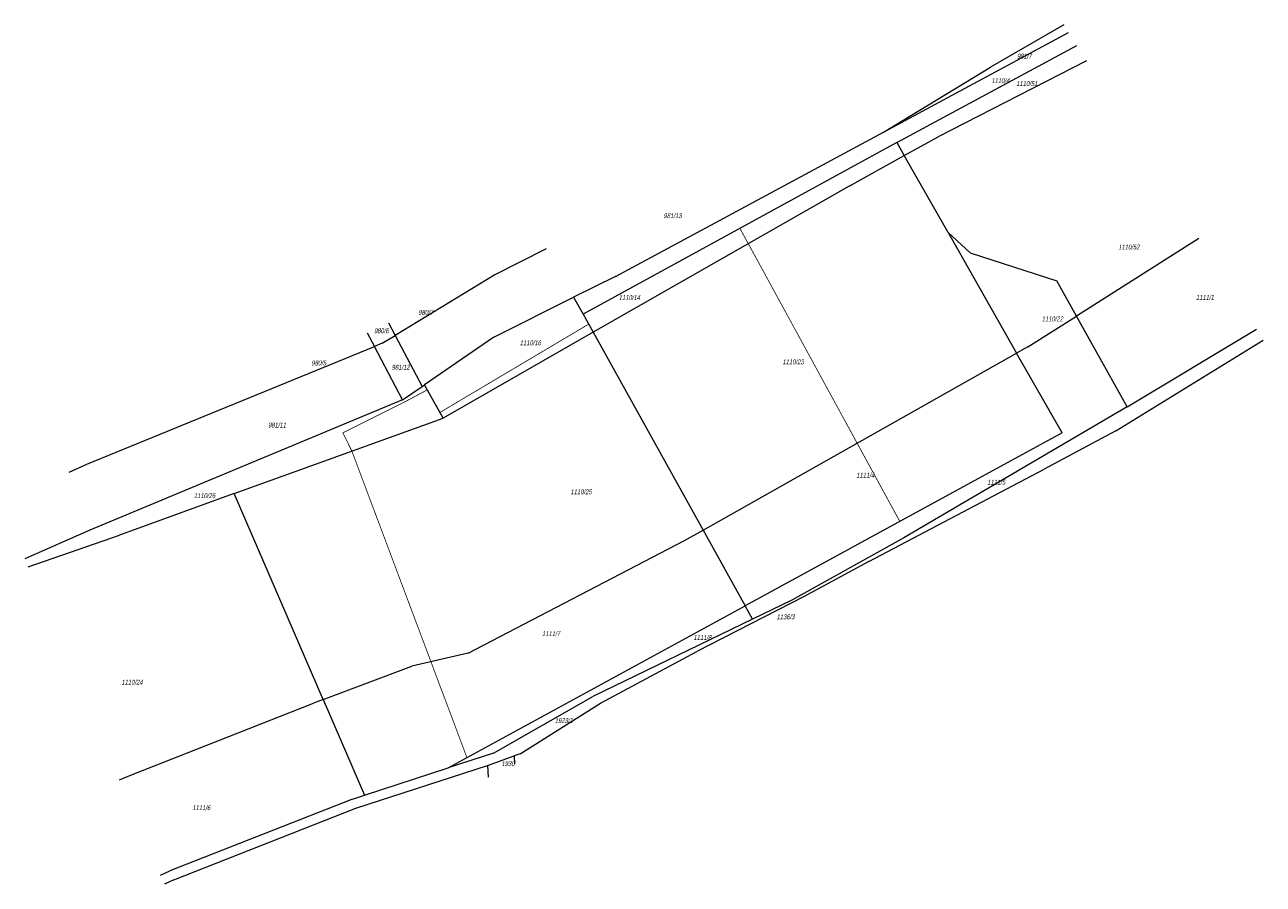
# Model space of a CAD drawing. Header units: metres. Extents: x 7408630 to 7411134, y 5569633 to 5570339.
# Tile 1 of 76: x 7408630 to 7408946, y 5570120 to 5570339. Entities that reach past the tile are written whole.
import ezdxf

# ---------------------------------------------------------------- set-up
doc = ezdxf.new("R2010")
doc.units = ezdxf.units.M
doc.header["$MEASUREMENT"] = 0
doc.linetypes.add('HIDDEN', pattern=[9.525, 6.35, -3.175])
for name, color, linetype, lineweight in [('211-Nr działki', 7, 'Continuous', 0), ('219-Linia granicy', 7, 'Continuous', 0), ('Granica', 112, 'Continuous', 80)]:
    doc.layers.add(name, color=color, linetype=linetype, lineweight=lineweight)
doc.styles.get("Standard").update_dxf_attribs({"font": 'arial.ttf'})

msp = doc.modelspace()

# ---------------------------------------------------------------- linework, layer by layer
at = {"layer": '219-Linia granicy', "color": 96, "linetype": 'Continuous', "lineweight": 13, "flags": 128}
for points in [[(7408894.8884, 5570339.48399), (7408876.17294, 5570328.65279)], [(7408848.91294, 5570312.10279), (7408896.13436, 5570337.51512)], [(7408852.31294, 5570309.39279), (7408898.23937, 5570334.18879)], [(7408900.72146, 5570330.26659), (7408862.88294, 5570310.87279)], [(7408848.91294, 5570312.10279), (7408876.17294, 5570328.65279)], [(7408780.46294, 5570275.25279), (7408848.91294, 5570312.10279)], [(7408854.18294, 5570306.09279), (7408862.88294, 5570310.87279)], [(7408852.31294, 5570309.39279), (7408772.19294, 5570265.56279)], [(7408852.31294, 5570309.39279), (7408854.18294, 5570306.09279)], [(7408840.12294, 5570298.30279), (7408854.18294, 5570306.09279)], [(7408865.37294, 5570286.44279), (7408854.18294, 5570306.09279)], [(7408840.12294, 5570298.30279), (7408774.73294, 5570260.98279)], [(7408865.37294, 5570286.44279), (7408871.02294, 5570281.25279)], [(7408865.37294, 5570286.44279), (7408882.88294, 5570255.67279)], [(7408762.80098, 5570282.26302), (7408749.70294, 5570275.60279)], [(7408929.42351, 5570284.91169), (7408898.14294, 5570265.13279)], [(7408871.02294, 5570281.25279), (7408893.13294, 5570274.09279)], [(7408749.70294, 5570275.60279), (7408724.21294, 5570260.19279)], [(7408780.46294, 5570275.25279), (7408769.77294, 5570269.90279)], [(7408898.14294, 5570265.13279), (7408893.13294, 5570274.09279)], [(7408749.43294, 5570259.71279), (7408769.77294, 5570269.90279)], [(7408769.77294, 5570269.90279), (7408772.19294, 5570265.56279)], [(7408722.50849, 5570263.42162), (7408724.21294, 5570260.19279)], [(7408772.19294, 5570265.56279), (7408774.73294, 5570260.98279)], [(7408885.74294, 5570257.28279), (7408898.14294, 5570265.13279)], [(7408911.07294, 5570241.95279), (7408898.14294, 5570265.13279)], [(7408717.06561, 5570260.87644), (7408718.91294, 5570257.37279)], [(7408720.89294, 5570258.19279), (7408724.21294, 5570260.19279)], [(7408724.21294, 5570260.19279), (7408731.10294, 5570247.13279)], [(7408749.43294, 5570259.71279), (7408731.72294, 5570247.54279)], [(7408774.73294, 5570260.98279), (7408736.45294, 5570239.07279)], [(7408774.73294, 5570260.98279), (7408802.84294, 5570210.46279)], [(7408911.07294, 5570241.95279), (7408944.09021, 5570261.73539)], [(7408645.47294, 5570227.28279), (7408718.91294, 5570257.37279)], [(7408720.89294, 5570258.19279), (7408718.91294, 5570257.37279)], [(7408726.13294, 5570243.70279), (7408718.91294, 5570257.37279)], [(7408885.74294, 5570257.28279), (7408882.88294, 5570255.67279)], [(7408908.17294, 5570235.78279), (7408945.82824, 5570258.98896)], [(7408802.84294, 5570210.46279), (7408882.88294, 5570255.67279)], [(7408894.49294, 5570235.30279), (7408882.88294, 5570255.67279)], [(7408726.13294, 5570243.70279), (7408731.10294, 5570247.13279)], [(7408731.10294, 5570247.13279), (7408731.72294, 5570247.54279)], [(7408736.45294, 5570239.07279), (7408731.72294, 5570247.54279)], [(7408726.13294, 5570243.70279), (7408646.24294, 5570210.49279)], [(7408911.07294, 5570241.95279), (7408854.07294, 5570208.48279)], [(7408683.08294, 5570219.78279), (7408736.45294, 5570239.07279)], [(7408894.49294, 5570235.30279), (7408813.58294, 5570191.16279)], [(7408908.17294, 5570235.78279), (7408889.94294, 5570225.99279)], [(7408640.96775, 5570225.2919), (7408645.47294, 5570227.28279)], [(7408845.18294, 5570202.46279), (7408889.94294, 5570225.99279)], [(7408683.08294, 5570219.78279), (7408653.82294, 5570209.20279)], [(7408705.83294, 5570167.19279), (7408683.08294, 5570219.78279)], [(7408646.24294, 5570210.49279), (7408629.66657, 5570203.10911)], [(7408630.51259, 5570201.13936), (7408653.82294, 5570209.20279)], [(7408798.10294, 5570207.78279), (7408802.84294, 5570210.46279)], [(7408802.84294, 5570210.46279), (7408813.58294, 5570191.16279)], [(7408742.87294, 5570179.05279), (7408798.10294, 5570207.78279)], [(7408854.07294, 5570208.48279), (7408825.46294, 5570192.56279)], [(7408845.18294, 5570202.46279), (7408828.63294, 5570193.55279)], [(7408828.63294, 5570193.55279), (7408801.21294, 5570179.51279)], [(7408737.74294, 5570149.77279), (7408813.58294, 5570191.16279)], [(7408815.48294, 5570187.74279), (7408813.58294, 5570191.16279)], [(7408825.46294, 5570192.56279), (7408815.48294, 5570187.74279)], [(7408815.48294, 5570187.74279), (7408774.64294, 5570167.99279)], [(7408742.87294, 5570179.05279), (7408728.45294, 5570175.73279)], [(7408776.64294, 5570166.25279), (7408801.21294, 5570179.51279)], [(7408705.83294, 5570167.19279), (7408728.45294, 5570175.73279)], [(7408749.32294, 5570153.55279), (7408774.64294, 5570167.99279)], [(7408656.91294, 5570147.96279), (7408703.41294, 5570166.27279)], [(7408705.83294, 5570167.19279), (7408703.41294, 5570166.27279)], [(7408705.83294, 5570167.19279), (7408716.39294, 5570142.80279)], [(7408756.12294, 5570153.37279), (7408776.64294, 5570166.25279)], [(7408749.32294, 5570153.55279), (7408737.74294, 5570149.77279)], [(7408747.81294, 5570150.42279), (7408754.61294, 5570152.86279)], [(7408756.12294, 5570153.37279), (7408754.61294, 5570152.86279)], [(7408754.61294, 5570152.86279), (7408754.70753, 5570150.83941)], [(7408714.21294, 5570139.46279), (7408747.81294, 5570150.42279)], [(7408716.39294, 5570142.80279), (7408737.74294, 5570149.77279)], [(7408747.81294, 5570150.42279), (7408747.93243, 5570147.42318)], [(7408653.87573, 5570146.74382), (7408656.91294, 5570147.96279)], [(7408713.36294, 5570141.82279), (7408716.39294, 5570142.80279)], [(7408713.36294, 5570141.82279), (7408666.72294, 5570123.46279)], [(7408667.70294, 5570121.16279), (7408714.21294, 5570139.46279)], [(7408664.34602, 5570122.36623), (7408666.72294, 5570123.46279)], [(7408667.70294, 5570121.16279), (7408665.33254, 5570120.06935)]]:
    msp.add_lwpolyline(points, dxfattribs=at)
at = {"layer": 'Granica', "linetype": 'HIDDEN', "ltscale": 0.2, "const_width": 0.2}
msp.add_lwpolyline([(7408773.59321, 5570263.0379), (7408772.19294, 5570265.56279), (7408812.25294, 5570287.47779), (7408853.05071, 5570212.69421), (7408742.54779, 5570152.39505), (7408713.16469, 5570230.6555), (7408710.86441, 5570235.30753), (7408726.44219, 5570243.0866), (7408732.40786, 5570246.26152), (7408735.6488, 5570240.51278), (7408773.59321, 5570263.0379)], dxfattribs=at)

# ---------------------------------------------------------------- texts
at = {"layer": '211-Nr działki', "color": 96, "linetype": 'Continuous', "lineweight": 13, "char_height": 1.25, "attachment_point": 7, "line_spacing_factor": 0.6}
for s, insert in [('\\FWORKING_1250;\\Q12;\\H1x;\\W0.72;981/7', (7408882.94204, 5570330.82926)), ('\\FWORKING_1250;\\Q12;\\H1x;\\W0.72;1110/4', (7408876.41547, 5570324.56537)), ('\\FWORKING_1250;\\Q12;\\H1x;\\W0.72;1110/51', (7408882.75308, 5570323.83267)), ('\\FWORKING_1250;\\Q12;\\H1x;\\W0.72;981/13', (7408792.73294, 5570290.10612)), ('\\FWORKING_1250;\\Q12;\\H1x;\\W0.72;1110/52', (7408908.80308, 5570282.10825)), ('\\FWORKING_1250;\\Q12;\\H1x;\\W0.72;1110/14', (7408781.29454, 5570269.18871)), ('\\FWORKING_1250;\\Q12;\\H1x;\\W0.72;1111/1', (7408928.64629, 5570269.24266)), ('\\FWORKING_1250;\\Q12;\\H1x;\\W0.72;980/7', (7408730.1353, 5570265.41242)), ('\\FWORKING_1250;\\Q12;\\H1x;\\W0.72;1110/22', (7408889.27819, 5570263.74566)), ('\\FWORKING_1250;\\Q12;\\H1x;\\W0.72;980/6', (7408718.80587, 5570260.71874)), ('\\FWORKING_1250;\\Q12;\\H1x;\\W0.72;1110/16', (7408756.01909, 5570257.64144)), ('\\FWORKING_1250;\\Q12;\\H1x;\\W0.72;980/5', (7408702.83281, 5570252.48806)), ('\\FWORKING_1250;\\Q12;\\H1x;\\W0.72;1110/23', (7408823.08294, 5570252.77612)), ('\\FWORKING_1250;\\Q12;\\H1x;\\W0.72;981/12', (7408723.32388, 5570251.40977)), ('\\FWORKING_1250;\\Q12;\\H1x;\\W0.72;981/11', (7408691.75294, 5570236.64612)), ('\\FWORKING_1250;\\Q12;\\H1x;\\W0.72;1111/4', (7408841.93419, 5570223.85912)), ('\\FWORKING_1250;\\Q12;\\H1x;\\W0.72;1111/5', (7408875.37294, 5570222.05612)), ('\\FWORKING_1250;\\Q12;\\H1x;\\W0.72;1110/26', (7408672.83294, 5570218.63612)), ('\\FWORKING_1250;\\Q12;\\H1x;\\W0.72;1110/25', (7408768.95496, 5570219.59411)), ('\\FWORKING_1250;\\Q12;\\H1x;\\W0.72;1136/3', (7408821.57502, 5570187.69377)), ('\\FWORKING_1250;\\Q12;\\H1x;\\W0.72;1111/7', (7408761.69624, 5570183.39025)), ('\\FWORKING_1250;\\Q12;\\H1x;\\W0.72;1111/8', (7408800.35016, 5570182.40381)), ('\\FWORKING_1250;\\Q12;\\H1x;\\W0.72;1110/24', (7408654.33056, 5570171.00224)), ('\\FWORKING_1250;\\Q12;\\H1x;\\W0.72;1923/1', (7408764.97297, 5570161.19795)), ('\\FWORKING_1250;\\Q12;\\H1x;\\W0.72;1930', (7408751.3424, 5570150.2061)), ('\\FWORKING_1250;\\Q12;\\H1x;\\W0.72;1111/6', (7408672.43294, 5570138.96612))]:
    msp.add_mtext(s, dxfattribs=dict(at, insert=insert))

doc.saveas('drawing.dxf')
